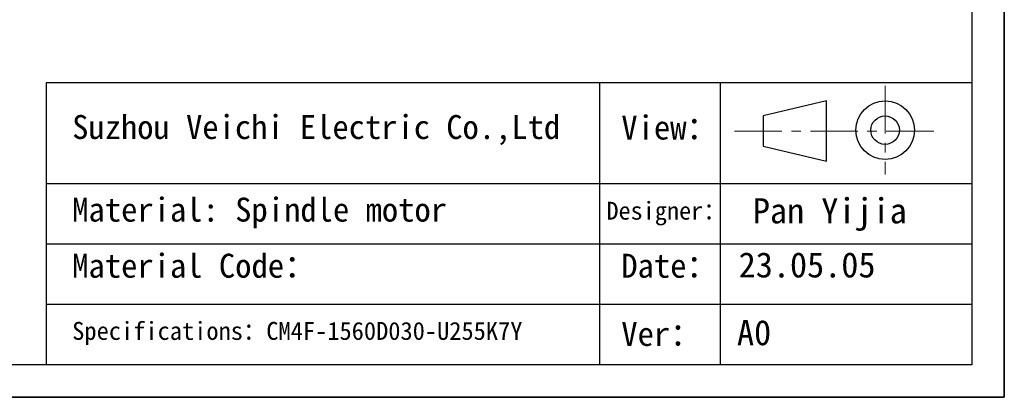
# Model space of a CAD drawing. Header units: inches. Extents: x -11650 to 8431, y -15911 to -4411.
# Tile 7 of 17: x -8305 to -7646, y -15911 to -15659. Entities that reach past the tile are written whole.
import ezdxf

# ---------------------------------------------------------------- set-up
doc = ezdxf.new("R2010")
doc.units = ezdxf.units.IN
doc.header["$MEASUREMENT"] = 0
doc.linetypes.add('CENTER', pattern=[50.8, 31.75, -6.35, 6.35, -6.35])
doc.layers.add('1', color=1, linetype='Continuous')
doc.layers.add('尺寸标注', color=7, linetype='Continuous')
for name, color, linetype, lineweight in [('中心线', 7, 'CENTER', 13), ('图框', 7, 'Continuous', 30), ('实体线', 7, 'Continuous', 30)]:
    doc.layers.add(name, color=color, linetype=linetype, lineweight=lineweight)
doc.styles.add('SLDTEXTSTYLE0', font='txt')
doc.styles.add('SLDTEXTSTYLE1', font='STFANGSO.TTF', dxfattribs={"bigfont": 'bigfont'})

msp = doc.modelspace()

# ---------------------------------------------------------------- linework, layer by layer
for p, q in [((-7646.4908, -14615.4843), (-7646.4908, -15911.2436)), ((-7646.4908, -15911.2436), (-7646.4908, -14831.4442)), ((-7646.4908, -15911.2436), (-9478.8777, -15911.2436)), ((-9478.8777, -15911.2436), (-7646.4908, -15911.2436)), ((-9478.8777, -15911.2436), (-7646.4908, -15911.2436))]:
    msp.add_line(p, q)
at = {"layer": '1'}
for p, q in [((-7668.3049, -14637.2984), (-7668.3049, -15889.4295)), ((-7668.3049, -15889.4295), (-9369.807, -15889.4295))]:
    msp.add_line(p, q, dxfattribs=at)
at = {"layer": '中心线'}
for p, q in [((-7726.2689, -15702.9558), (-7726.2689, -15762.1692)), ((-7827.0959, -15733.1268), (-7689.7876, -15733.1268))]:
    msp.add_line(p, q, dxfattribs=at)
at = {"layer": '图框'}
for p, q in [((-7668.3049, -15700.9123), (-8287.7185, -15700.9123)), ((-8287.7185, -15700.9123), (-8287.7185, -15889.4295)), ((-7765.5367, -15712.9286), (-7807.9211, -15723.0277)), ((-7765.5367, -15753.3251), (-7765.5367, -15712.9286)), ((-7807.9211, -15723.0277), (-7807.9211, -15743.226)), ((-7807.9211, -15743.226), (-7765.5367, -15753.3251))]:
    msp.add_line(p, q, dxfattribs=at)
for radius in [19.6339, 9.5348]:
    msp.add_circle((-7726.2689, -15732.5625), radius, dxfattribs=at)
at = {"layer": '尺寸标注'}
for p, q in [((-7917.4169, -15700.9123), (-7917.4169, -15889.4295)), ((-7836.6238, -15700.9123), (-7836.6238, -15889.4295)), ((-8287.7185, -15768.2399), (-7668.3049, -15768.2399)), ((-8287.7185, -15808.6364), (-7668.3049, -15808.6364)), ((-8287.7185, -15849.0329), (-7668.3049, -15849.0329))]:
    msp.add_line(p, q, dxfattribs=at)

# ---------------------------------------------------------------- texts
at = {"layer": '实体线', "char_height": 16.83189, "attachment_point": 1}
for s, insert, style in [('{\\f宋体|b0|i0|c1|p2;Pan Yijia}', (-7814.7786, -15778.0549), 'SLDTEXTSTYLE0'), ('23.05.05', (-7824.2776, -15814.2424), 'SLDTEXTSTYLE0'), ('A0', (-7825.4001, -15859.5637), 'SLDTEXTSTYLE1')]:
    msp.add_mtext(s, dxfattribs=dict(at, insert=insert, style=style))
at = {"layer": '尺寸标注', "attachment_point": 1, "style": 'SLDTEXTSTYLE0'}
for s, insert, char_height in [('Suzhou Veichi Electric Co.,Ltd', (-8270.2593, -15722.4526), 16), ('{\\f宋体|b0|i0|c1|p2;View}：', (-7902.8106, -15722.7684), 16.032375), ('{\\f宋体|b0|i0|c1|p2;Material: Spindle motor}', (-8270.2593, -15777.6839), 16.032375), ('{\\f宋体|b0|i0|c1|p2;Designer}：', (-7912.7548, -15780.4821), 11.9063), ('{\\f宋体|b0|i0|c1|p2;Material Code：}', (-8270.2593, -15815.2171), 16.032375), ('Date：', (-7902.8106, -15815.2171), 16.03238), ('Specifications：CM4F-1560D030-U255K7Y', (-8270.2593, -15860.8344), 12), ('Ver：', (-7902.8106, -15860.8344), 16.03238)]:
    msp.add_mtext(s, dxfattribs=dict(at, insert=insert, char_height=char_height))

doc.saveas('drawing.dxf')
